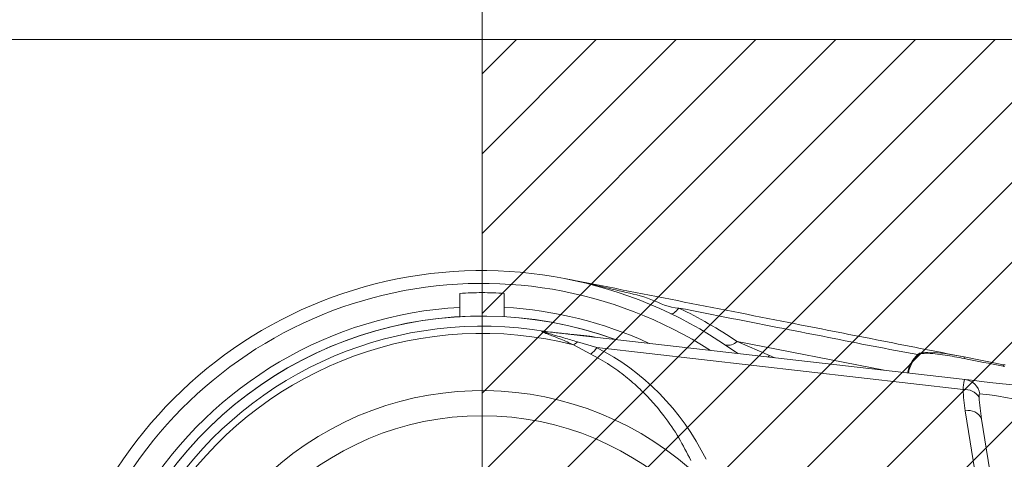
# Model space of a CAD drawing. Header units: millimetres. Extents: x 0 to 8410, y 0 to 5940.
# Tile 51 of 180: x 2513 to 2735, y 4308 to 4407. Entities that reach past the tile are written whole.
import ezdxf

# ---------------------------------------------------------------- set-up
doc = ezdxf.new("R2010")
doc.units = ezdxf.units.MM
doc.header["$LTSCALE"] = 10
doc.styles.add('SLDTEXTSTYLE0', font='TXT', dxfattribs={"width": 0.605})
doc.dimstyles.new('SLDDIMSTYLE0', dxfattribs={"dimtxt": 50, "dimasz": 50, "dimexe": 0, "dimexo": 0.0625, "dimgap": 12.5, "dimtad": 1, "dimtoh": 1, "dimdec": 1, "dimrnd": 1e-09, "dimzin": 12, "dimdsep": 46, "dimtxsty": 'SLDTEXTSTYLE0', "dimsah": 1, "dimcen": 0.09, "dimadec": 0, "dimazin": 0, "dimtfac": 1, "dimtofl": 0, "dimtmove": 0, "dimatfit": 3, "dimfxl": 1, "dimfrac": 2, "dimtolj": 1, "dimtzin": 12, "dimarcsym": 0})

# ---------------------------------------------------------------- blocks, each defined once
blk = doc.blocks.new('*D2')
at = {"color": 7, "linetype": 'Continuous', "lineweight": 0}
for p, q in [((2617.03, 4402.87), (2347.03, 4402.87)), ((2362.03, 4102.87), (2362.03, 4402.87)), ((2617.03, 4102.87), (2347.03, 4102.87))]:
    blk.add_line(p, q, dxfattribs=at)
for points in [[(2362.03, 4402.87), (2354.53, 4352.87), (2369.53, 4352.87)], [(2362.03, 4102.87), (2369.53, 4152.87), (2354.53, 4152.87)]]:
    blk.add_solid(points, dxfattribs=at)
at = {"color": 7, "linetype": 'Continuous', "lineweight": 0, "char_height": 50, "attachment_point": 1, "rotation": 90, "style": 'SLDTEXTSTYLE0'}
for s, insert in [('300', (2297.58, 4232.03)), ('%%c', (2297.58, 4159.14))]:
    blk.add_mtext(s, dxfattribs=dict(at, insert=insert))
blk = doc.blocks.new('*D3')
at = {"color": 7, "linetype": 'Continuous', "lineweight": 0}
for p, q in [((2617.03, 4402.87), (2617.03, 4542.2)), ((2917.03, 4402.87), (2917.03, 4542.2)), ((2617.03, 4527.2), (2917.03, 4527.2))]:
    blk.add_line(p, q, dxfattribs=at)
for points in [[(2617.03, 4527.2), (2667.03, 4519.7), (2667.03, 4534.7)], [(2917.03, 4527.2), (2867.03, 4534.7), (2867.03, 4519.7)]]:
    blk.add_solid(points, dxfattribs=at)
at = {"color": 7, "linetype": 'Continuous', "lineweight": 0, "insert": (2709.74, 4591.65), "char_height": 50, "attachment_point": 1, "style": 'SLDTEXTSTYLE0'}
blk.add_mtext('300', dxfattribs=at)

msp = doc.modelspace()

# ---------------------------------------------------------------- hatches: boundary and pattern name
at = {"linetype": 'Continuous'}
h = msp.add_hatch(dxfattribs=at)
h.set_pattern_fill('ANSI31', color=8, scale=4, style=0)
h.paths.add_polyline_path([(2617.03, 4402.87), (2617.03, 4102.87), (2917.03, 4102.87), (2917.03, 4402.87)], flags=0)

# ---------------------------------------------------------------- linework, layer by layer
at = {"color": 7, "linetype": 'Continuous', "lineweight": 0}
for p, q in [((2617.03, 4402.87), (2917.03, 4402.87)), ((2617.03, 4402.87), (2617.03, 4102.87)), ((2612.03, 4345.74), (2612.03, 4342.6)), ((2622.03, 4345.74), (2622.03, 4342.6)), ((2631.84, 4337.08), (2725.73, 4326.37)), ((2729.47, 4317.48), (2732.3, 4299.59))]:
    msp.add_line(p, q, dxfattribs=at)
at = {"color": 8, "linetype": 'Continuous', "lineweight": 0}
for p, q in [((2631.42, 4337.15), (2631.46, 4337.14)), ((2631.84, 4337.08), (2631.81, 4337.08)), ((2638.54, 4334.81), (2642.86, 4333.54)), ((2674.43, 4334.94), (2681.73, 4331.77)), ((2674.43, 4334.94), (2707.56, 4328.44)), ((2641.53, 4332.1), (2637.63, 4334.18)), ((2725.3, 4324.13), (2642.86, 4333.54)), ((2681.38, 4331.43), (2681.73, 4331.77)), ((2681.73, 4331.77), (2682.89, 4331.25)), ((2728.61, 4301.44), (2725.78, 4319.33))]:
    msp.add_line(p, q, dxfattribs=at)
at = {"color": 8, "linetype": 'Continuous', "lineweight": 0, "flags": 128}
for points in [[(2659.53, 4341.18), (2659.67, 4341.14), (2659.85, 4341.16), (2660.04, 4341.24), (2660.26, 4341.38), (2660.5, 4341.57), (2660.76, 4341.81), (2661.04, 4342.11), (2661.33, 4342.45)], [(2715.1, 4332), (2715.1, 4332), (2715.5, 4332.27), (2716.71, 4332.51), (2718.88, 4332.48), (2721.19, 4332.21), (2725.53, 4331.44), (2725.53, 4331.44)], [(2734.29, 4329.37), (2733.19, 4329.59), (2732.1, 4329.8), (2731, 4330.02), (2729.91, 4330.23), (2728.81, 4330.45), (2727.72, 4330.66), (2726.62, 4330.88), (2725.53, 4331.09)], [(2734.62, 4329.31), (2734.58, 4329.32), (2734.54, 4329.32), (2734.5, 4329.33), (2734.45, 4329.34), (2734.41, 4329.35), (2734.37, 4329.36), (2734.33, 4329.36), (2734.29, 4329.37)]]:
    msp.add_lwpolyline(points, dxfattribs=at)
at = {"color": 7, "linetype": 'Continuous', "lineweight": 0, "flags": 128}
for points in [[(2725.53, 4331.44), (2726.63, 4331.23), (2727.74, 4331.01), (2728.85, 4330.79), (2729.96, 4330.57), (2731.07, 4330.36), (2732.18, 4330.14), (2733.29, 4329.92), (2734.4, 4329.7)], [(2734.4, 4329.7), (2734.44, 4329.69), (2734.48, 4329.69), (2734.52, 4329.68), (2734.56, 4329.67), (2734.61, 4329.66), (2734.65, 4329.65), (2734.69, 4329.65), (2734.73, 4329.64)], [(2725.73, 4326.37), (2726.62, 4326.26), (2727.88, 4326.12), (2729.46, 4325.94), (2731.33, 4325.73), (2733.45, 4325.48), (2735.76, 4325.22), (2738.22, 4324.94), (2740.75, 4324.65)]]:
    msp.add_lwpolyline(points, dxfattribs=at)
at = {"color": 8, "linetype": 'Continuous', "lineweight": 0}
msp.add_circle((2617.03, 4252.87), 65.36, dxfattribs=at)
at = {"color": 7, "linetype": 'Continuous', "lineweight": 0}
for radius, start, end in [(98, 54.0476, 148.3861), (87.78, 69.9698, 146.3131)]:
    msp.add_arc((2617.03, 4252.87), radius, start, end, dxfattribs=at)
at = {"color": 8, "linetype": 'Continuous', "lineweight": 0}
for centre, radius, start, end in [((2617.03, 4252.87), 95.12, 57.2789, 149.7576), ((2617.03, 4252.87), 89.87, 93.1895, 147.7149), ((2617.03, 4252.87), 89.87, 65.2358, 86.8105), ((2615.79, 4247.84), 105, 56.0519, 64.2989), ((2617.03, 4252.87), 87.77, 69.9884, 146.3985), ((2617.03, 4252.87), 85.49, 80.3065, 276.2066), ((2617.03, 4252.87), 83.88, 75.7846, 281.0284), ((2632.26, 4340.98), 3.92, 257.6488, 263.3342), ((2632.27, 4340.79), 3.74, 257.4803, 263.4861), ((2634.57, 4339.59), 6.21, 299.4998, 309.7764), ((2643.21, 4342.23), 6.4, 252.8241, 263.4843), ((2672.48, 4336.66), 2.6, 253.796, 318.5424), ((2635.48, 4338.98), 9.17, 311.3122, 323.5765), ((2719.83, 4326.7), 7.1, 131.8137, 170.8093), ((2719.92, 4326.67), 7.02, 131.8212, 170.5693), ((2714.4, 4330.82), 1.36, 52.1238, 59.5773), ((2724.89, 4331.26), 0.662, 344.8844, 15.6978), ((2725.24, 4322.54), 3.86, 9.1975, 82.7075), ((2617.03, 4252.87), 71, 45.8394, 305.7726), ((2725.63, 4320.23), 3.91, 33.3153, 94.8306), ((2726.51, 4316.19), 3.22, 23.5742, 103.1268)]:
    msp.add_arc(centre, radius, start, end, dxfattribs=at)
for centre, major_axis, ratio, start_param, end_param in [((2619.6, 4277.04), (6.54, 61.4), 0.885707, 5.340138, 5.96449), ((2742.42, 4316.52), (-8.91, 25.62), 0.571874, 1.078884, 1.266722), ((2742.16, 4314.05), (-7.13, 26.61), 0.425221, 1.140954, 1.328793), ((2741.12, 4320.58), (12.55, -2.52), 0.044159, 1.637199, 2.877381)]:
    msp.add_ellipse(centre, major_axis=major_axis, ratio=ratio, start_param=start_param, end_param=end_param, dxfattribs=at)
at = {"color": 7, "linetype": 'Continuous', "lineweight": 0}
for points, knots in [([(2635.91, 4349.04), (2652.63, 4345.75), (2672.63, 4341.83), (2695.92, 4337.25), (2705.78, 4335.32), (2715.65, 4333.38), (2722.23, 4332.09), (2725.53, 4331.44)], [0, 0, 0, 0, 0.559863, 0.669836, 0.779809, 0.889798, 1, 1, 1, 1]), ([(2622.03, 4345.74), (2620.37, 4345.83), (2617.03, 4346.01), (2613.7, 4345.83), (2612.03, 4345.74)], [0, 0, 0, 0, 0.498572, 1, 1, 1, 1]), ([(2612.03, 4342.6), (2612.03, 4342.54), (2612.03, 4341.93), (2612.03, 4341.14), (2612.03, 4340.43)], [0, 0, 0, 0, 0.094867, 1, 1, 1, 1]), ([(2622.03, 4342.6), (2622.03, 4342.54), (2622.03, 4341.95), (2622.03, 4341.18), (2622.03, 4340.49)], [0, 0, 0, 0, 0.097506, 1, 1, 1, 1]), ([(2631.76, 4337.09), (2631.76, 4337.09), (2631.76, 4337.09), (2631.77, 4337.09), (2631.78, 4337.09)], [0, 0, 0, 0, 0.255447, 1, 1, 1, 1])]:
    msp.add_open_spline(points, degree=3, knots=knots, dxfattribs=at)
at = {"color": 8, "linetype": 'Continuous', "lineweight": 0}
for points, knots in [([(2635.91, 4349.04), (2635.93, 4349.03), (2640.2, 4348.2), (2646.57, 4346.56), (2655.08, 4344.74), (2659.12, 4342.45), (2661.33, 4342.45), (2661.33, 4342.45)], [0, 0, 0, 0, 0.002462, 0.498211, 0.748955, 0.999995, 1, 1, 1, 1]), ([(2715.1, 4332), (2711.75, 4332.61), (2705.04, 4333.84), (2695.01, 4335.85), (2680.44, 4338.7), (2669.21, 4340.9), (2661.33, 4342.45)], [0, 0, 0, 0, 0.186684, 0.373345, 0.560009, 1, 1, 1, 1]), ([(2637.63, 4334.18), (2636.67, 4334.6), (2635.13, 4335.29), (2633.23, 4336.05), (2631.92, 4336.54), (2631.06, 4336.86), (2630.61, 4337.06), (2630.51, 4337.13), (2630.5, 4337.17), (2630.54, 4337.19), (2630.69, 4337.21), (2631, 4337.2), (2631.3, 4337.16), (2631.42, 4337.15)], [0, 0, 0, 0, 0.30976, 0.502197, 0.629544, 0.755256, 0.807375, 0.836564, 0.84781, 0.876099, 0.888295, 0.954811, 1, 1, 1, 1]), ([(2631.81, 4337.08), (2631.68, 4337.1), (2631.36, 4337.13), (2631.02, 4337.15), (2630.85, 4337.14), (2630.81, 4337.12), (2630.84, 4337.09), (2630.97, 4337.03), (2631.47, 4336.87), (2632.38, 4336.62), (2633.79, 4336.23), (2635.85, 4335.64), (2637.51, 4335.13), (2638.54, 4334.81)], [0, 0, 0, 0, 0.044633, 0.105679, 0.121847, 0.137801, 0.15239, 0.16986, 0.217024, 0.342476, 0.474184, 0.675391, 1, 1, 1, 1]), ([(2631.46, 4337.14), (2632.1, 4337.07), (2633.39, 4336.93), (2635.14, 4336.75), (2636.86, 4336.56), (2639.06, 4336.34), (2640.41, 4336.2), (2641.32, 4336.11)], [0, 0, 0, 0, 0.125605, 0.253405, 0.439074, 0.62486, 1, 1, 1, 1]), ([(2641.32, 4336.11), (2641.46, 4336.09), (2641.7, 4336.05), (2642.19, 4335.92), (2642.38, 4335.87)], [0, 0, 0, 0, 0.601014, 1, 1, 1, 1]), ([(2664.01, 4308.15), (2663.15, 4309.86), (2661.43, 4313.29), (2658.46, 4317.66), (2655.47, 4321.3), (2652.61, 4324.27), (2649.39, 4327.08), (2645.73, 4329.77), (2642.97, 4331.3), (2641.53, 4332.1)], [0, 0, 0, 0, 0.184164, 0.370027, 0.491677, 0.613301, 0.738651, 0.863964, 1, 1, 1, 1]), ([(2725.53, 4331.09), (2724.1, 4331.36), (2721.92, 4331.78), (2719, 4332.2), (2717.13, 4332.3), (2715.8, 4332.23), (2715.37, 4331.98), (2715.24, 4331.9)], [0, 0, 0, 0, 0.400016, 0.612246, 0.823603, 0.947681, 1, 1, 1, 1]), ([(2734.4, 4329.7), (2734.39, 4329.7), (2734.38, 4329.69), (2734.36, 4329.62), (2734.33, 4329.52), (2734.3, 4329.42), (2734.29, 4329.37)], [0, 0, 0, 0, 0.2499911, 0.4999983, 0.7500118, 1, 1, 1, 1]), ([(2725.3, 4324.13), (2725.33, 4324.54), (2725.4, 4325.4), (2725.54, 4326.22), (2725.66, 4326.32), (2725.73, 4326.37)], [0, 0, 0, 0, 0.309693, 0.658367, 1, 1, 1, 1]), ([(2729.04, 4323.16), (2729.01, 4323.15), (2728.97, 4323.13), (2728.91, 4323.01), (2728.88, 4322.8), (2728.9, 4322.52), (2728.9, 4322.38)], [0, 0, 0, 0, 0.259697, 0.318582, 0.663921, 1, 1, 1, 1])]:
    msp.add_open_spline(points, degree=3, knots=knots, dxfattribs=at)

# ---------------------------------------------------------------- dimensions: what is measured, and where the dimension line sits
at = {"color": 7, "linetype": 'Continuous', "lineweight": 0}
dim = msp.add_linear_dim(base=(2917.03, 4527.2), p1=(2617.03, 4402.87), p2=(2917.03, 4402.87), dimstyle='SLDDIMSTYLE0', dxfattribs=at)
dim.commit()
dim.dimension.update_dxf_attribs({"geometry": '*D3', "text_midpoint": (2767.03, 4527.2), "dimtype": 160})
dim = msp.add_linear_dim(base=(2362.03, 4402.87), p1=(2617.03, 4102.87), p2=(2617.03, 4402.87), angle=90, text='%%c<>', dimstyle='SLDDIMSTYLE0', dxfattribs=at)
dim.commit()
dim.dimension.update_dxf_attribs({"geometry": '*D2', "text_midpoint": (2362.03, 4252.87), "dimtype": 160})

doc.saveas('drawing.dxf')
